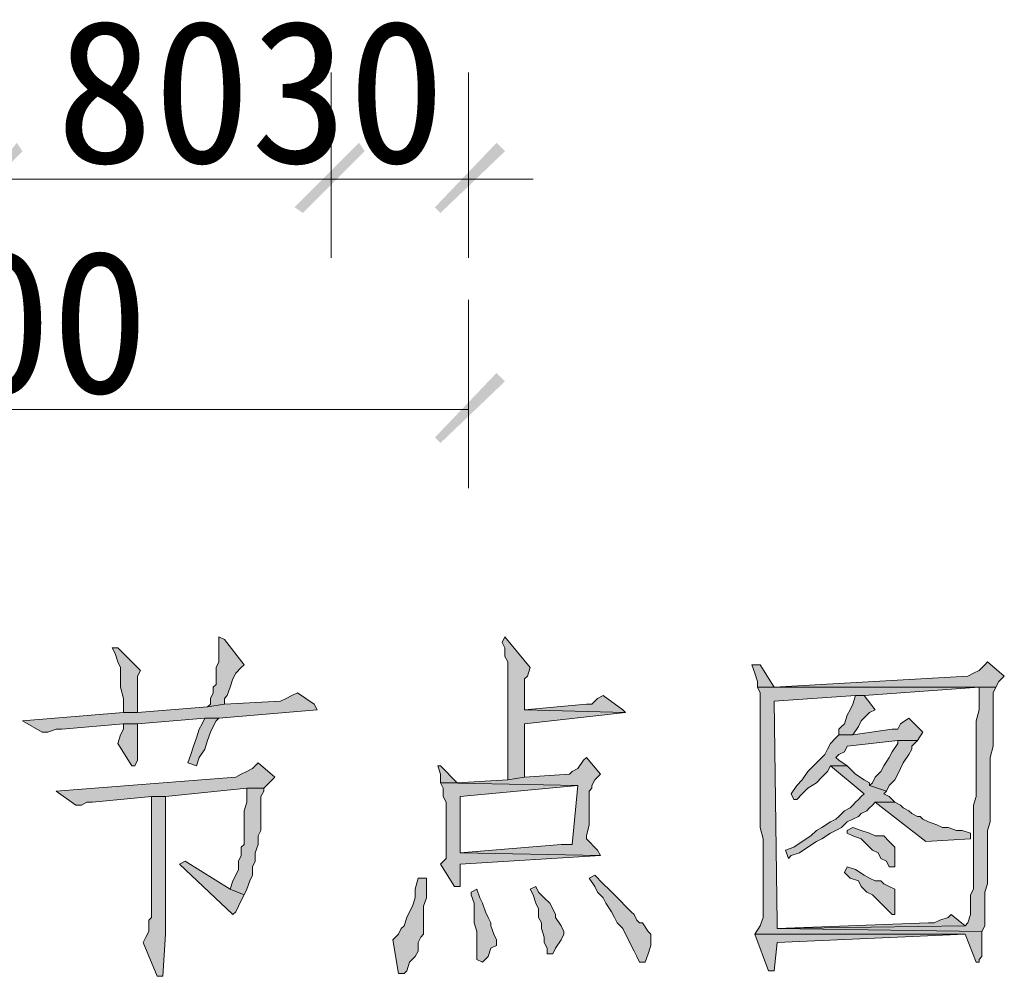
# Model space of a CAD drawing. Extents: x 566443 to 590371, y 3845226 to 3876576.
# Tile 157 of 221: x 586632 to 586646, y 3853908 to 3853922. Entities that reach past the tile are written whole.
import ezdxf

# ---------------------------------------------------------------- set-up
doc = ezdxf.new("R2010")
doc.units = 0
doc.layers.add('C00-00-00', color=7, linetype='CONTINUOUS')
doc.styles.get("Standard").update_dxf_attribs({"font": 'rs.shx', "bigfont": 'hztxt.shx'})

msp = doc.modelspace()

# ---------------------------------------------------------------- hatches: boundary and pattern name
at = {"layer": 'C00-00-00'}
h = msp.add_hatch(color=256, dxfattribs=at)
h.dxf.hatch_style = 2
h.paths.add_polyline_path([(586630.74, 3853919.443), (586631.587, 3853920.501), (586631.672, 3853920.374)])
h = msp.add_hatch(color=256, dxfattribs=at)
h.dxf.hatch_style = 2
h.paths.add_polyline_path([(586631.672, 3853920.374), (586631.587, 3853920.501), (586630.74, 3853919.443)])
h = msp.add_hatch(color=256, dxfattribs=at)
h.dxf.hatch_style = 2
h.paths.add_polyline_path([(586635.778, 3853919.528), (586635.905, 3853919.443), (586636.752, 3853920.501)])
h = msp.add_hatch(color=256, dxfattribs=at)
h.dxf.hatch_style = 2
h.paths.add_polyline_path([(586635.778, 3853919.528), (586635.905, 3853919.443), (586636.752, 3853920.501)])
h = msp.add_hatch(color=256, dxfattribs=at)
h.dxf.hatch_style = 2
h.paths.add_polyline_path([(586635.905, 3853919.443), (586636.752, 3853920.501), (586636.836, 3853920.374)])
h = msp.add_hatch(color=256, dxfattribs=at)
h.dxf.hatch_style = 2
h.paths.add_polyline_path([(586635.905, 3853919.443), (586636.752, 3853920.501), (586636.836, 3853920.374)])
h = msp.add_hatch(color=256, dxfattribs=at)
h.dxf.hatch_style = 2
h.paths.add_polyline_path([(586638.826, 3853920.501), (586637.979, 3853919.443), (586637.895, 3853919.528)])
h = msp.add_hatch(color=256, dxfattribs=at)
h.dxf.hatch_style = 2
h.paths.add_polyline_path([(586638.953, 3853920.374), (586638.826, 3853920.501), (586637.979, 3853919.443)])
h = msp.add_hatch(color=256, dxfattribs=at)
h.dxf.hatch_style = 2
h.paths.add_polyline_path([(586637.895, 3853916.056), (586637.979, 3853915.972), (586638.826, 3853917.03)])
h = msp.add_hatch(color=256, dxfattribs=at)
h.dxf.hatch_style = 2
h.paths.add_polyline_path([(586637.979, 3853915.972), (586638.826, 3853917.03), (586638.953, 3853916.903)])
h = msp.add_hatch(color=256, dxfattribs=at)
h.dxf.hatch_style = 2
h.paths.add_polyline_path([(586634.635, 3853913.051), (586634.635, 3853912.67), (586634.593, 3853912.585), (586634.593, 3853912.331), (586634.55, 3853912.289), (586634.55, 3853912.204), (586634.508, 3853912.119), (586634.508, 3853912.035), (586634.466, 3853911.992), (586634.72, 3853912.035), (586634.72, 3853912.119), (586634.762, 3853912.162), (586634.804, 3853912.289), (586634.847, 3853912.416), (586634.889, 3853912.5), (586634.974, 3853912.585), (586635.016, 3853912.627), (586634.72, 3853913.008)])
h = msp.add_hatch(color=256, dxfattribs=at)
h.dxf.hatch_style = 2
h.paths.add_polyline_path([(586638.953, 3853913.051), (586638.911, 3853912.966), (586638.953, 3853912.881), (586638.953, 3853912.754), (586638.995, 3853912.67), (586638.995, 3853910.892), (586639.249, 3853910.934), (586639.249, 3853911.738), (586640.773, 3853911.908), (586639.249, 3853911.95), (586639.249, 3853912.416), (586639.292, 3853912.458), (586639.334, 3853912.585)])
h = msp.add_hatch(color=256, dxfattribs=at)
h.dxf.hatch_style = 2
h.paths.add_polyline_path([(586633.111, 3853912.881), (586633.026, 3853912.881), (586633.069, 3853912.797), (586633.111, 3853912.67), (586633.153, 3853912.585), (586633.153, 3853912.289), (586633.196, 3853912.119), (586633.196, 3853911.908), (586633.407, 3853911.908), (586633.407, 3853912.458), (586633.45, 3853912.543)])
h = msp.add_hatch(color=256, dxfattribs=at)
h.dxf.hatch_style = 2
h.paths.add_polyline_path([(586642.805, 3853912.627), (586642.678, 3853912.627), (586642.721, 3853912.5), (586642.763, 3853912.373), (586642.763, 3853912.289), (586646.107, 3853912.289), (586646.107, 3853911.95), (586646.065, 3853911.781), (586646.065, 3853910.638), (586646.023, 3853910.511), (586646.023, 3853909.495), (586646.023, 3853909.41), (586646.023, 3853909.241), (586645.98, 3853909.156), (586645.98, 3853908.86), (586645.938, 3853908.733), (586645.896, 3853908.69), (586643.059, 3853908.648), (586646.15, 3853908.606), (586646.192, 3853908.69), (586646.192, 3853909.198), (586646.234, 3853909.325), (586646.234, 3853910.13), (586646.277, 3853910.257), (586646.277, 3853911.23), (586646.319, 3853911.4), (586646.319, 3853912.204), (586646.361, 3853912.289), (586643.017, 3853912.289)])
h = msp.add_hatch(color=256, dxfattribs=at)
h.dxf.hatch_style = 2
h.paths.add_polyline_path([(586646.234, 3853912.67), (586646.192, 3853912.627), (586646.107, 3853912.543), (586646.023, 3853912.5), (586645.938, 3853912.458), (586643.017, 3853912.289), (586646.361, 3853912.289), (586646.404, 3853912.373), (586646.488, 3853912.458)])
h = msp.add_hatch(color=256, dxfattribs=at)
h.dxf.hatch_style = 2
h.paths.add_polyline_path([(586642.763, 3853912.289), (586642.805, 3853912.204), (586642.805, 3853910.172), (586642.848, 3853910.003), (586642.848, 3853909.537), (586642.848, 3853909.41), (586642.848, 3853908.817), (586642.805, 3853908.69), (586642.721, 3853908.563), (586645.896, 3853908.563), (586646.065, 3853908.14), (586646.107, 3853908.14), (586646.107, 3853908.182), (586646.15, 3853908.225), (586646.15, 3853908.606), (586643.059, 3853908.648), (586643.059, 3853908.733), (586643.017, 3853912.077), (586644.245, 3853912.162), (586644.372, 3853912.162), (586646.107, 3853912.289)])
h = msp.add_hatch(color=256, dxfattribs=at)
h.dxf.hatch_style = 2
h.paths.add_polyline_path([(586635.82, 3853912.204), (586635.736, 3853912.162), (586635.651, 3853912.119), (586635.566, 3853912.077), (586634.72, 3853912.035), (586634.466, 3853911.992), (586633.407, 3853911.908), (586633.196, 3853911.908), (586631.672, 3853911.781), (586631.968, 3853911.611), (586632.053, 3853911.611), (586632.18, 3853911.654), (586632.264, 3853911.654), (586633.196, 3853911.738), (586633.407, 3853911.738), (586634.423, 3853911.823), (586634.635, 3853911.823), (586636.117, 3853911.95), (586636.074, 3853912.035)])
h = msp.add_hatch(color=256, dxfattribs=at)
h.dxf.hatch_style = 2
h.paths.add_polyline_path([(586640.435, 3853912.162), (586640.35, 3853912.119), (586640.265, 3853912.035), (586640.181, 3853912.035), (586639.249, 3853911.95), (586640.773, 3853911.908), (586640.731, 3853911.95)])
h = msp.add_hatch(color=256, dxfattribs=at)
h.dxf.hatch_style = 2
h.paths.add_polyline_path([(586644.372, 3853912.162), (586644.245, 3853912.162), (586644.202, 3853912.035), (586644.16, 3853911.95), (586644.118, 3853911.865), (586644.075, 3853911.738), (586644.033, 3853911.696), (586643.991, 3853911.654), (586643.991, 3853911.569), (586644.202, 3853911.569), (586644.287, 3853911.696), (586644.329, 3853911.781), (586644.414, 3853911.865), (586644.456, 3853911.908), (586644.541, 3853911.95)])
h = msp.add_hatch(color=256, dxfattribs=at)
h.dxf.hatch_style = 2
h.paths.add_polyline_path([(586633.407, 3853911.738), (586633.196, 3853911.738), (586633.196, 3853911.696), (586633.196, 3853911.654), (586633.153, 3853911.569), (586633.111, 3853911.442), (586633.323, 3853911.103), (586633.365, 3853911.103), (586633.407, 3853911.188)])
h = msp.add_hatch(color=256, dxfattribs=at)
h.dxf.hatch_style = 2
h.paths.add_polyline_path([(586634.635, 3853911.823), (586634.423, 3853911.823), (586634.381, 3853911.738), (586634.339, 3853911.654), (586634.296, 3853911.527), (586634.254, 3853911.4), (586634.212, 3853911.273), (586634.169, 3853911.146), (586634.296, 3853911.103), (586634.339, 3853911.23), (586634.423, 3853911.357), (586634.466, 3853911.484), (586634.508, 3853911.611), (586634.55, 3853911.696), (586634.593, 3853911.781)])
h = msp.add_hatch(color=256, dxfattribs=at)
h.dxf.hatch_style = 2
h.paths.add_polyline_path([(586645.049, 3853911.823), (586644.922, 3853911.738), (586644.88, 3853911.654), (586644.795, 3853911.654), (586644.202, 3853911.569), (586643.991, 3853911.569), (586643.948, 3853911.527), (586643.864, 3853911.442), (586643.821, 3853911.357), (586643.779, 3853911.273), (586643.694, 3853911.188), (586643.61, 3853911.103), (586643.525, 3853911.019), (586643.44, 3853910.892), (586643.356, 3853910.807), (586643.271, 3853910.68), (586643.313, 3853910.595), (586643.356, 3853910.595), (586643.44, 3853910.68), (586643.525, 3853910.765), (586643.652, 3853910.849), (586643.737, 3853910.934), (586643.821, 3853911.019), (586643.864, 3853911.103), (586644.118, 3853911.103), (586643.991, 3853911.188), (586643.948, 3853911.23), (586643.991, 3853911.273), (586644.075, 3853911.315), (586644.118, 3853911.4), (586644.88, 3853911.484), (586645.176, 3853911.484), (586645.261, 3853911.611)])
h = msp.add_hatch(color=256, dxfattribs=at)
h.dxf.hatch_style = 2
h.paths.add_polyline_path([(586645.176, 3853911.484), (586644.88, 3853911.484), (586644.88, 3853911.442), (586644.795, 3853911.315), (586644.753, 3853911.23), (586644.668, 3853911.103), (586644.626, 3853911.019), (586644.541, 3853910.934), (586644.499, 3853910.849), (586644.456, 3853910.807), (586644.71, 3853910.722), (586644.753, 3853910.807), (586644.837, 3853910.892), (586644.88, 3853910.976), (586644.922, 3853911.061), (586644.964, 3853911.146), (586645.049, 3853911.273), (586645.091, 3853911.357), (586645.091, 3853911.4), (586645.134, 3853911.442)])
h = msp.add_hatch(color=256, dxfattribs=at)
h.dxf.hatch_style = 2
h.paths.add_polyline_path([(586635.228, 3853911.146), (586635.143, 3853911.061), (586635.058, 3853911.019), (586634.974, 3853910.976), (586634.889, 3853910.934), (586632.18, 3853910.722), (586632.476, 3853910.511), (586632.561, 3853910.511), (586632.645, 3853910.553), (586632.73, 3853910.553), (586633.619, 3853910.638), (586633.831, 3853910.638), (586635.058, 3853910.765), (586635.312, 3853910.765), (586635.355, 3853910.807), (586635.482, 3853910.934)])
h = msp.add_hatch(color=256, dxfattribs=at)
h.dxf.hatch_style = 2
h.paths.add_polyline_path([(586637.979, 3853911.103), (586637.937, 3853911.103), (586637.979, 3853910.976), (586637.979, 3853910.849), (586638.233, 3853910.849)])
h = msp.add_hatch(color=256, dxfattribs=at)
h.dxf.hatch_style = 2
h.paths.add_polyline_path([(586640.181, 3853911.23), (586640.138, 3853911.188), (586640.054, 3853911.061), (586639.969, 3853911.019), (586639.927, 3853910.976), (586639.249, 3853910.934), (586638.995, 3853910.892), (586638.233, 3853910.849), (586637.979, 3853910.849), (586640.054, 3853910.807), (586639.969, 3853909.918), (586639.8, 3853909.918), (586638.276, 3853909.791), (586640.392, 3853909.749), (586640.35, 3853909.833), (586640.181, 3853910.003), (586640.181, 3853910.045), (586640.223, 3853910.214), (586640.223, 3853910.722), (586640.265, 3853910.765), (586640.265, 3853910.807), (586640.308, 3853910.892), (586640.392, 3853910.976)])
h = msp.add_hatch(color=256, dxfattribs=at)
h.dxf.hatch_style = 2
h.paths.add_polyline_path([(586644.118, 3853911.103), (586643.864, 3853911.103), (586644.372, 3853910.68), (586644.329, 3853910.638), (586644.287, 3853910.595), (586644.245, 3853910.553), (586644.202, 3853910.511), (586644.16, 3853910.468), (586644.075, 3853910.426), (586643.991, 3853910.341), (586643.948, 3853910.299), (586643.864, 3853910.257), (586643.737, 3853910.172), (586643.652, 3853910.13), (586643.567, 3853910.045), (586643.44, 3853909.96), (586643.313, 3853909.876), (586643.186, 3853909.833), (586643.229, 3853909.706), (586643.271, 3853909.749), (586643.398, 3853909.791), (586643.525, 3853909.876), (586643.652, 3853909.96), (586643.737, 3853910.003), (586643.864, 3853910.087), (586643.948, 3853910.13), (586644.033, 3853910.172), (586644.118, 3853910.257), (586644.202, 3853910.299), (586644.287, 3853910.341), (586644.329, 3853910.384), (586644.414, 3853910.426), (586644.456, 3853910.468), (586644.499, 3853910.511), (586644.541, 3853910.553), (586644.837, 3853910.553), (586644.753, 3853910.638), (586644.668, 3853910.68), (586644.71, 3853910.722), (586644.456, 3853910.807), (586644.456, 3853910.849), (586644.372, 3853910.892), (586644.245, 3853910.976)])
h = msp.add_hatch(color=256, dxfattribs=at)
h.dxf.hatch_style = 2
h.paths.add_polyline_path([(586637.979, 3853910.849), (586638.022, 3853910.765), (586638.022, 3853910.638), (586638.064, 3853910.553), (586638.064, 3853909.706), (586637.979, 3853909.622), (586638.191, 3853909.283), (586638.276, 3853909.283), (586638.276, 3853909.325), (586638.276, 3853909.622), (586640.392, 3853909.749), (586638.276, 3853909.791), (586638.276, 3853909.918), (586638.276, 3853910.045), (586638.276, 3853910.638), (586640.054, 3853910.807)])
h = msp.add_hatch(color=256, dxfattribs=at)
h.dxf.hatch_style = 2
h.paths.add_polyline_path([(586635.312, 3853910.765), (586635.058, 3853910.765), (586635.058, 3853910.68), (586635.058, 3853910.553), (586635.016, 3853910.426), (586635.016, 3853909.918), (586634.974, 3853909.876), (586634.974, 3853909.749), (586634.931, 3853909.664), (586634.931, 3853909.537), (586634.889, 3853909.452), (586634.847, 3853909.368), (586634.804, 3853909.241), (586635.016, 3853909.156), (586635.058, 3853909.241), (586635.101, 3853909.368), (586635.143, 3853909.452), (586635.143, 3853909.579), (586635.185, 3853909.664), (586635.185, 3853909.791), (586635.228, 3853909.918), (586635.228, 3853910.045), (586635.27, 3853910.13), (586635.27, 3853910.638), (586635.312, 3853910.722)])
h = msp.add_hatch(color=256, dxfattribs=at)
h.dxf.hatch_style = 2
h.paths.add_polyline_path([(586633.831, 3853910.638), (586633.619, 3853910.638), (586633.619, 3853910.468), (586633.619, 3853908.817), (586633.577, 3853908.775), (586633.577, 3853908.606), (586633.534, 3853908.521), (586633.492, 3853908.436), (586633.704, 3853907.928), (586633.788, 3853907.928), (586633.831, 3853908.563)])
h = msp.add_hatch(color=256, dxfattribs=at)
h.dxf.hatch_style = 2
h.paths.add_polyline_path([(586644.837, 3853910.553), (586644.541, 3853910.553), (586645.303, 3853909.96), (586645.98, 3853910.003), (586645.98, 3853910.087), (586645.853, 3853910.13), (586645.769, 3853910.13), (586645.642, 3853910.172), (586645.557, 3853910.172), (586645.472, 3853910.214), (586645.345, 3853910.257), (586645.261, 3853910.299), (586645.218, 3853910.341), (586645.176, 3853910.341), (586645.091, 3853910.384), (586645.049, 3853910.426), (586644.964, 3853910.468), (586644.922, 3853910.511)])
h = msp.add_hatch(color=256, dxfattribs=at)
h.dxf.hatch_style = 2
h.paths.add_polyline_path([(586644.202, 3853910.172), (586644.118, 3853910.13), (586644.118, 3853910.087), (586644.202, 3853910.045), (586644.329, 3853910.003), (586644.414, 3853909.918), (586644.499, 3853909.833), (586644.583, 3853909.791), (586644.626, 3853909.706), (586644.71, 3853909.664), (586644.753, 3853909.579), (586644.837, 3853909.579), (586644.837, 3853909.664), (586644.837, 3853909.876), (586644.795, 3853909.918), (586644.753, 3853909.96), (586644.668, 3853910.045), (586644.541, 3853910.045), (586644.456, 3853910.087), (586644.329, 3853910.13)])
h = msp.add_hatch(color=256, dxfattribs=at)
h.dxf.hatch_style = 2
h.paths.add_polyline_path([(586634.127, 3853909.664), (586634.042, 3853909.622), (586634.847, 3853908.86), (586634.889, 3853908.902), (586634.931, 3853908.987), (586634.974, 3853909.071), (586635.016, 3853909.156), (586634.804, 3853909.241)])
h = msp.add_hatch(color=256, dxfattribs=at)
h.dxf.hatch_style = 2
h.paths.add_polyline_path([(586644.118, 3853909.579), (586644.075, 3853909.495), (586644.16, 3853909.41), (586644.287, 3853909.368), (586644.329, 3853909.283), (586644.414, 3853909.198), (586644.499, 3853909.156), (586644.583, 3853909.071), (586644.668, 3853908.987), (586644.71, 3853908.944), (586644.795, 3853908.86), (586644.837, 3853908.86), (586644.837, 3853908.944), (586644.837, 3853909.241), (586644.753, 3853909.283), (586644.668, 3853909.325), (586644.626, 3853909.368), (586644.541, 3853909.368), (586644.456, 3853909.41), (586644.372, 3853909.452), (586644.245, 3853909.537)])
h = msp.add_hatch(color=256, dxfattribs=at)
h.dxf.hatch_style = 2
h.paths.add_polyline_path([(586637.768, 3853909.41), (586637.641, 3853909.41), (586637.598, 3853909.241), (586637.598, 3853909.114), (586637.556, 3853908.987), (586637.514, 3853908.902), (586637.471, 3853908.817), (586637.429, 3853908.69), (586637.387, 3853908.648), (586637.344, 3853908.563), (586637.302, 3853908.521), (586637.26, 3853908.479), (586637.344, 3853907.971), (586637.429, 3853907.971), (586637.471, 3853908.013), (586637.514, 3853908.14), (586637.598, 3853908.225), (586637.641, 3853908.309), (586637.641, 3853908.436), (586637.683, 3853908.521), (586637.725, 3853908.563), (586637.725, 3853908.902), (586637.725, 3853908.987), (586637.768, 3853909.114)])
h = msp.add_hatch(color=256, dxfattribs=at)
h.dxf.hatch_style = 2
h.paths.add_polyline_path([(586640.308, 3853909.452), (586640.223, 3853909.41), (586640.308, 3853909.283), (586640.35, 3853909.198), (586640.435, 3853909.114), (586640.477, 3853909.029), (586640.562, 3853908.902), (586640.604, 3853908.817), (586640.646, 3853908.733), (586640.731, 3853908.648), (586640.773, 3853908.563), (586640.816, 3853908.479), (586640.858, 3853908.394), (586640.9, 3853908.309), (586640.943, 3853908.225), (586640.985, 3853908.14), (586641.07, 3853908.14), (586641.112, 3853908.267), (586641.154, 3853908.394), (586641.154, 3853908.563), (586641.112, 3853908.606), (586641.027, 3853908.733), (586640.985, 3853908.733), (586640.943, 3853908.775), (586640.9, 3853908.86), (586640.858, 3853908.902), (586640.773, 3853908.987), (586640.689, 3853909.071), (586640.604, 3853909.156), (586640.519, 3853909.241), (586640.435, 3853909.325)])
h = msp.add_hatch(color=256, dxfattribs=at)
h.dxf.hatch_style = 2
h.paths.add_polyline_path([(586638.53, 3853909.241), (586638.445, 3853909.198), (586638.445, 3853909.156), (586638.487, 3853909.029), (586638.487, 3853908.733), (586638.53, 3853908.606), (586638.53, 3853908.182), (586638.614, 3853908.14), (586638.699, 3853908.225), (586638.741, 3853908.352), (586638.826, 3853908.394), (586638.826, 3853908.479), (586638.784, 3853908.563), (586638.741, 3853908.69), (586638.741, 3853908.733), (586638.699, 3853908.817), (586638.657, 3853908.902), (586638.614, 3853909.029), (586638.572, 3853909.114)])
h = msp.add_hatch(color=256, dxfattribs=at)
h.dxf.hatch_style = 2
h.paths.add_polyline_path([(586639.419, 3853909.283), (586639.334, 3853909.241), (586639.376, 3853909.156), (586639.419, 3853909.029), (586639.461, 3853908.944), (586639.461, 3853908.817), (586639.503, 3853908.733), (586639.503, 3853908.648), (586639.546, 3853908.521), (586639.546, 3853908.436), (586639.588, 3853908.352), (586639.588, 3853908.267), (586639.673, 3853908.267), (586639.715, 3853908.352), (586639.8, 3853908.479), (586639.842, 3853908.563), (586639.842, 3853908.606), (586639.8, 3853908.69), (586639.715, 3853908.817), (586639.715, 3853908.86), (586639.673, 3853908.944), (586639.63, 3853909.029), (586639.546, 3853909.114), (586639.461, 3853909.198)])
h = msp.add_hatch(color=256, dxfattribs=at)
h.dxf.hatch_style = 2
h.paths.add_polyline_path([(586645.684, 3853908.86), (586645.642, 3853908.817), (586645.515, 3853908.775), (586645.43, 3853908.733), (586645.345, 3853908.733), (586643.059, 3853908.648), (586645.896, 3853908.69)])
h = msp.add_hatch(color=256, dxfattribs=at)
h.dxf.hatch_style = 2
h.paths.add_polyline_path([(586642.721, 3853908.563), (586642.932, 3853908.013), (586643.017, 3853908.013), (586643.059, 3853908.436), (586645.896, 3853908.563)])

# ---------------------------------------------------------------- linework, layer by layer
at = {"layer": 'C00-00-00', "lineweight": 5}
msp.add_lwpolyline([(586639.376, 3853919.951), (586636.328, 3853919.951)], dxfattribs=at)
at = {"layer": 'C00-00-00', "lineweight": 0}
for points in [[(586634.635, 3853913.051), (586634.635, 3853912.67), (586634.593, 3853912.585), (586634.593, 3853912.331), (586634.55, 3853912.289), (586634.55, 3853912.204), (586634.508, 3853912.119), (586634.508, 3853912.035), (586634.466, 3853911.992), (586634.72, 3853912.035), (586634.72, 3853912.119), (586634.762, 3853912.162), (586634.804, 3853912.289), (586634.847, 3853912.416), (586634.889, 3853912.5), (586634.974, 3853912.585), (586635.016, 3853912.627), (586634.72, 3853913.008)], [(586638.953, 3853913.051), (586638.911, 3853912.966), (586638.953, 3853912.881), (586638.953, 3853912.754), (586638.995, 3853912.67), (586638.995, 3853910.892), (586639.249, 3853910.934), (586639.249, 3853911.738), (586640.773, 3853911.908), (586639.249, 3853911.95), (586639.249, 3853912.416), (586639.292, 3853912.458), (586639.334, 3853912.585)], [(586633.111, 3853912.881), (586633.026, 3853912.881), (586633.069, 3853912.797), (586633.111, 3853912.67), (586633.153, 3853912.585), (586633.153, 3853912.289), (586633.196, 3853912.119), (586633.196, 3853911.908), (586633.407, 3853911.908), (586633.407, 3853912.458), (586633.45, 3853912.543)], [(586642.805, 3853912.627), (586642.678, 3853912.627), (586642.721, 3853912.5), (586642.763, 3853912.373), (586642.763, 3853912.289), (586646.107, 3853912.289), (586646.107, 3853911.95), (586646.065, 3853911.781), (586646.065, 3853910.638), (586646.023, 3853910.511), (586646.023, 3853909.495), (586646.023, 3853909.41), (586646.023, 3853909.241), (586645.98, 3853909.156), (586645.98, 3853908.86), (586645.938, 3853908.733), (586645.896, 3853908.69), (586643.059, 3853908.648), (586646.15, 3853908.606), (586646.192, 3853908.69), (586646.192, 3853909.198), (586646.234, 3853909.325), (586646.234, 3853910.13), (586646.277, 3853910.257), (586646.277, 3853911.23), (586646.319, 3853911.4), (586646.319, 3853912.204), (586646.361, 3853912.289), (586643.017, 3853912.289)], [(586646.234, 3853912.67), (586646.192, 3853912.627), (586646.107, 3853912.543), (586646.023, 3853912.5), (586645.938, 3853912.458), (586643.017, 3853912.289), (586646.361, 3853912.289), (586646.404, 3853912.373), (586646.488, 3853912.458)], [(586642.763, 3853912.289), (586642.805, 3853912.204), (586642.805, 3853910.172), (586642.848, 3853910.003), (586642.848, 3853909.537), (586642.848, 3853909.41), (586642.848, 3853908.817), (586642.805, 3853908.69), (586642.721, 3853908.563), (586645.896, 3853908.563), (586646.065, 3853908.14), (586646.107, 3853908.14), (586646.107, 3853908.182), (586646.15, 3853908.225), (586646.15, 3853908.606), (586643.059, 3853908.648), (586643.059, 3853908.733), (586643.017, 3853912.077), (586644.245, 3853912.162), (586644.372, 3853912.162), (586646.107, 3853912.289)], [(586635.82, 3853912.204), (586635.736, 3853912.162), (586635.651, 3853912.119), (586635.566, 3853912.077), (586634.72, 3853912.035), (586634.466, 3853911.992), (586633.407, 3853911.908), (586633.196, 3853911.908), (586631.672, 3853911.781), (586631.968, 3853911.611), (586632.053, 3853911.611), (586632.18, 3853911.654), (586632.264, 3853911.654), (586633.196, 3853911.738), (586633.407, 3853911.738), (586634.423, 3853911.823), (586634.635, 3853911.823), (586636.117, 3853911.95), (586636.074, 3853912.035)], [(586640.435, 3853912.162), (586640.35, 3853912.119), (586640.265, 3853912.035), (586640.181, 3853912.035), (586639.249, 3853911.95), (586640.773, 3853911.908), (586640.731, 3853911.95)], [(586644.372, 3853912.162), (586644.245, 3853912.162), (586644.202, 3853912.035), (586644.16, 3853911.95), (586644.118, 3853911.865), (586644.075, 3853911.738), (586644.033, 3853911.696), (586643.991, 3853911.654), (586643.991, 3853911.569), (586644.202, 3853911.569), (586644.287, 3853911.696), (586644.329, 3853911.781), (586644.414, 3853911.865), (586644.456, 3853911.908), (586644.541, 3853911.95)], [(586633.407, 3853911.738), (586633.196, 3853911.738), (586633.196, 3853911.696), (586633.196, 3853911.654), (586633.153, 3853911.569), (586633.111, 3853911.442), (586633.323, 3853911.103), (586633.365, 3853911.103), (586633.407, 3853911.188)], [(586634.635, 3853911.823), (586634.423, 3853911.823), (586634.381, 3853911.738), (586634.339, 3853911.654), (586634.296, 3853911.527), (586634.254, 3853911.4), (586634.212, 3853911.273), (586634.169, 3853911.146), (586634.296, 3853911.103), (586634.339, 3853911.23), (586634.423, 3853911.357), (586634.466, 3853911.484), (586634.508, 3853911.611), (586634.55, 3853911.696), (586634.593, 3853911.781)], [(586645.049, 3853911.823), (586644.922, 3853911.738), (586644.88, 3853911.654), (586644.795, 3853911.654), (586644.202, 3853911.569), (586643.991, 3853911.569), (586643.948, 3853911.527), (586643.864, 3853911.442), (586643.821, 3853911.357), (586643.779, 3853911.273), (586643.694, 3853911.188), (586643.61, 3853911.103), (586643.525, 3853911.019), (586643.44, 3853910.892), (586643.356, 3853910.807), (586643.271, 3853910.68), (586643.313, 3853910.595), (586643.356, 3853910.595), (586643.44, 3853910.68), (586643.525, 3853910.765), (586643.652, 3853910.849), (586643.737, 3853910.934), (586643.821, 3853911.019), (586643.864, 3853911.103), (586644.118, 3853911.103), (586643.991, 3853911.188), (586643.948, 3853911.23), (586643.991, 3853911.273), (586644.075, 3853911.315), (586644.118, 3853911.4), (586644.88, 3853911.484), (586645.176, 3853911.484), (586645.261, 3853911.611)], [(586645.176, 3853911.484), (586644.88, 3853911.484), (586644.88, 3853911.442), (586644.795, 3853911.315), (586644.753, 3853911.23), (586644.668, 3853911.103), (586644.626, 3853911.019), (586644.541, 3853910.934), (586644.499, 3853910.849), (586644.456, 3853910.807), (586644.71, 3853910.722), (586644.753, 3853910.807), (586644.837, 3853910.892), (586644.88, 3853910.976), (586644.922, 3853911.061), (586644.964, 3853911.146), (586645.049, 3853911.273), (586645.091, 3853911.357), (586645.091, 3853911.4), (586645.134, 3853911.442)], [(586635.228, 3853911.146), (586635.143, 3853911.061), (586635.058, 3853911.019), (586634.974, 3853910.976), (586634.889, 3853910.934), (586632.18, 3853910.722), (586632.476, 3853910.511), (586632.561, 3853910.511), (586632.645, 3853910.553), (586632.73, 3853910.553), (586633.619, 3853910.638), (586633.831, 3853910.638), (586635.058, 3853910.765), (586635.312, 3853910.765), (586635.355, 3853910.807), (586635.482, 3853910.934)], [(586637.979, 3853911.103), (586637.937, 3853911.103), (586637.979, 3853910.976), (586637.979, 3853910.849), (586638.233, 3853910.849)], [(586640.181, 3853911.23), (586640.138, 3853911.188), (586640.054, 3853911.061), (586639.969, 3853911.019), (586639.927, 3853910.976), (586639.249, 3853910.934), (586638.995, 3853910.892), (586638.233, 3853910.849), (586637.979, 3853910.849), (586640.054, 3853910.807), (586639.969, 3853909.918), (586639.8, 3853909.918), (586638.276, 3853909.791), (586640.392, 3853909.749), (586640.35, 3853909.833), (586640.181, 3853910.003), (586640.181, 3853910.045), (586640.223, 3853910.214), (586640.223, 3853910.722), (586640.265, 3853910.765), (586640.265, 3853910.807), (586640.308, 3853910.892), (586640.392, 3853910.976)], [(586644.118, 3853911.103), (586643.864, 3853911.103), (586644.372, 3853910.68), (586644.329, 3853910.638), (586644.287, 3853910.595), (586644.245, 3853910.553), (586644.202, 3853910.511), (586644.16, 3853910.468), (586644.075, 3853910.426), (586643.991, 3853910.341), (586643.948, 3853910.299), (586643.864, 3853910.257), (586643.737, 3853910.172), (586643.652, 3853910.13), (586643.567, 3853910.045), (586643.44, 3853909.96), (586643.313, 3853909.876), (586643.186, 3853909.833), (586643.229, 3853909.706), (586643.271, 3853909.749), (586643.398, 3853909.791), (586643.525, 3853909.876), (586643.652, 3853909.96), (586643.737, 3853910.003), (586643.864, 3853910.087), (586643.948, 3853910.13), (586644.033, 3853910.172), (586644.118, 3853910.257), (586644.202, 3853910.299), (586644.287, 3853910.341), (586644.329, 3853910.384), (586644.414, 3853910.426), (586644.456, 3853910.468), (586644.499, 3853910.511), (586644.541, 3853910.553), (586644.837, 3853910.553), (586644.753, 3853910.638), (586644.668, 3853910.68), (586644.71, 3853910.722), (586644.456, 3853910.807), (586644.456, 3853910.849), (586644.372, 3853910.892), (586644.245, 3853910.976)], [(586637.979, 3853910.849), (586638.022, 3853910.765), (586638.022, 3853910.638), (586638.064, 3853910.553), (586638.064, 3853909.706), (586637.979, 3853909.622), (586638.191, 3853909.283), (586638.276, 3853909.283), (586638.276, 3853909.325), (586638.276, 3853909.622), (586640.392, 3853909.749), (586638.276, 3853909.791), (586638.276, 3853909.918), (586638.276, 3853910.045), (586638.276, 3853910.638), (586640.054, 3853910.807)], [(586635.312, 3853910.765), (586635.058, 3853910.765), (586635.058, 3853910.68), (586635.058, 3853910.553), (586635.016, 3853910.426), (586635.016, 3853909.918), (586634.974, 3853909.876), (586634.974, 3853909.749), (586634.931, 3853909.664), (586634.931, 3853909.537), (586634.889, 3853909.452), (586634.847, 3853909.368), (586634.804, 3853909.241), (586635.016, 3853909.156), (586635.058, 3853909.241), (586635.101, 3853909.368), (586635.143, 3853909.452), (586635.143, 3853909.579), (586635.185, 3853909.664), (586635.185, 3853909.791), (586635.228, 3853909.918), (586635.228, 3853910.045), (586635.27, 3853910.13), (586635.27, 3853910.638), (586635.312, 3853910.722)], [(586633.831, 3853910.638), (586633.619, 3853910.638), (586633.619, 3853910.468), (586633.619, 3853908.817), (586633.577, 3853908.775), (586633.577, 3853908.606), (586633.534, 3853908.521), (586633.492, 3853908.436), (586633.704, 3853907.928), (586633.788, 3853907.928), (586633.831, 3853908.563)], [(586644.837, 3853910.553), (586644.541, 3853910.553), (586645.303, 3853909.96), (586645.98, 3853910.003), (586645.98, 3853910.087), (586645.853, 3853910.13), (586645.769, 3853910.13), (586645.642, 3853910.172), (586645.557, 3853910.172), (586645.472, 3853910.214), (586645.345, 3853910.257), (586645.261, 3853910.299), (586645.218, 3853910.341), (586645.176, 3853910.341), (586645.091, 3853910.384), (586645.049, 3853910.426), (586644.964, 3853910.468), (586644.922, 3853910.511)], [(586644.202, 3853910.172), (586644.118, 3853910.13), (586644.118, 3853910.087), (586644.202, 3853910.045), (586644.329, 3853910.003), (586644.414, 3853909.918), (586644.499, 3853909.833), (586644.583, 3853909.791), (586644.626, 3853909.706), (586644.71, 3853909.664), (586644.753, 3853909.579), (586644.837, 3853909.579), (586644.837, 3853909.664), (586644.837, 3853909.876), (586644.795, 3853909.918), (586644.753, 3853909.96), (586644.668, 3853910.045), (586644.541, 3853910.045), (586644.456, 3853910.087), (586644.329, 3853910.13)], [(586634.127, 3853909.664), (586634.042, 3853909.622), (586634.847, 3853908.86), (586634.889, 3853908.902), (586634.931, 3853908.987), (586634.974, 3853909.071), (586635.016, 3853909.156), (586634.804, 3853909.241)], [(586644.118, 3853909.579), (586644.075, 3853909.495), (586644.16, 3853909.41), (586644.287, 3853909.368), (586644.329, 3853909.283), (586644.414, 3853909.198), (586644.499, 3853909.156), (586644.583, 3853909.071), (586644.668, 3853908.987), (586644.71, 3853908.944), (586644.795, 3853908.86), (586644.837, 3853908.86), (586644.837, 3853908.944), (586644.837, 3853909.241), (586644.753, 3853909.283), (586644.668, 3853909.325), (586644.626, 3853909.368), (586644.541, 3853909.368), (586644.456, 3853909.41), (586644.372, 3853909.452), (586644.245, 3853909.537)], [(586637.768, 3853909.41), (586637.641, 3853909.41), (586637.598, 3853909.241), (586637.598, 3853909.114), (586637.556, 3853908.987), (586637.514, 3853908.902), (586637.471, 3853908.817), (586637.429, 3853908.69), (586637.387, 3853908.648), (586637.344, 3853908.563), (586637.302, 3853908.521), (586637.26, 3853908.479), (586637.344, 3853907.971), (586637.429, 3853907.971), (586637.471, 3853908.013), (586637.514, 3853908.14), (586637.598, 3853908.225), (586637.641, 3853908.309), (586637.641, 3853908.436), (586637.683, 3853908.521), (586637.725, 3853908.563), (586637.725, 3853908.902), (586637.725, 3853908.987), (586637.768, 3853909.114)], [(586640.308, 3853909.452), (586640.223, 3853909.41), (586640.308, 3853909.283), (586640.35, 3853909.198), (586640.435, 3853909.114), (586640.477, 3853909.029), (586640.562, 3853908.902), (586640.604, 3853908.817), (586640.646, 3853908.733), (586640.731, 3853908.648), (586640.773, 3853908.563), (586640.816, 3853908.479), (586640.858, 3853908.394), (586640.9, 3853908.309), (586640.943, 3853908.225), (586640.985, 3853908.14), (586641.07, 3853908.14), (586641.112, 3853908.267), (586641.154, 3853908.394), (586641.154, 3853908.563), (586641.112, 3853908.606), (586641.027, 3853908.733), (586640.985, 3853908.733), (586640.943, 3853908.775), (586640.9, 3853908.86), (586640.858, 3853908.902), (586640.773, 3853908.987), (586640.689, 3853909.071), (586640.604, 3853909.156), (586640.519, 3853909.241), (586640.435, 3853909.325)], [(586638.53, 3853909.241), (586638.445, 3853909.198), (586638.445, 3853909.156), (586638.487, 3853909.029), (586638.487, 3853908.733), (586638.53, 3853908.606), (586638.53, 3853908.182), (586638.614, 3853908.14), (586638.699, 3853908.225), (586638.741, 3853908.352), (586638.826, 3853908.394), (586638.826, 3853908.479), (586638.784, 3853908.563), (586638.741, 3853908.69), (586638.741, 3853908.733), (586638.699, 3853908.817), (586638.657, 3853908.902), (586638.614, 3853909.029), (586638.572, 3853909.114)], [(586639.419, 3853909.283), (586639.334, 3853909.241), (586639.376, 3853909.156), (586639.419, 3853909.029), (586639.461, 3853908.944), (586639.461, 3853908.817), (586639.503, 3853908.733), (586639.503, 3853908.648), (586639.546, 3853908.521), (586639.546, 3853908.436), (586639.588, 3853908.352), (586639.588, 3853908.267), (586639.673, 3853908.267), (586639.715, 3853908.352), (586639.8, 3853908.479), (586639.842, 3853908.563), (586639.842, 3853908.606), (586639.8, 3853908.69), (586639.715, 3853908.817), (586639.715, 3853908.86), (586639.673, 3853908.944), (586639.63, 3853909.029), (586639.546, 3853909.114), (586639.461, 3853909.198)], [(586645.684, 3853908.86), (586645.642, 3853908.817), (586645.515, 3853908.775), (586645.43, 3853908.733), (586645.345, 3853908.733), (586643.059, 3853908.648), (586645.896, 3853908.69)], [(586642.721, 3853908.563), (586642.932, 3853908.013), (586643.017, 3853908.013), (586643.059, 3853908.436), (586645.896, 3853908.563)]]:
    msp.add_lwpolyline(points, close=True, dxfattribs=at)
at = {"layer": 'C00-00-00', "lineweight": 5}
for points in [[(586636.328, 3853921.56), (586636.328, 3853921.56), (586636.328, 3853918.766), (586636.328, 3853918.766)], [(586636.328, 3853921.56), (586636.328, 3853921.56), (586636.328, 3853918.766), (586636.328, 3853918.766)], [(586638.403, 3853921.56), (586638.403, 3853921.56), (586638.403, 3853918.766), (586638.403, 3853918.766)], [(586631.164, 3853919.951), (586631.164, 3853919.951), (586636.328, 3853919.951), (586636.328, 3853919.951)], [(586636.328, 3853919.951), (586636.328, 3853919.951), (586635.355, 3853919.951), (586635.355, 3853919.951)], [(586638.403, 3853918.131), (586638.403, 3853918.131), (586638.403, 3853915.294), (586638.403, 3853915.294)], [(586638.403, 3853916.48), (586638.403, 3853916.48), (586624.56, 3853916.48), (586624.56, 3853916.48)]]:
    msp.add_open_spline(points, degree=3, dxfattribs=at)

# ---------------------------------------------------------------- texts
at = {"layer": 'C00-00-00', "char_height": 2.15759, "attachment_point": 7}
for s, insert in [('{\\fFangSong|b0|i0|c0;8030}', (586632.18, 3853920.163)), ('{\\fFangSong|b0|i0|c0;200}', (586629.174, 3853916.691))]:
    msp.add_mtext(s, dxfattribs=dict(at, insert=insert))

doc.saveas('drawing.dxf')
